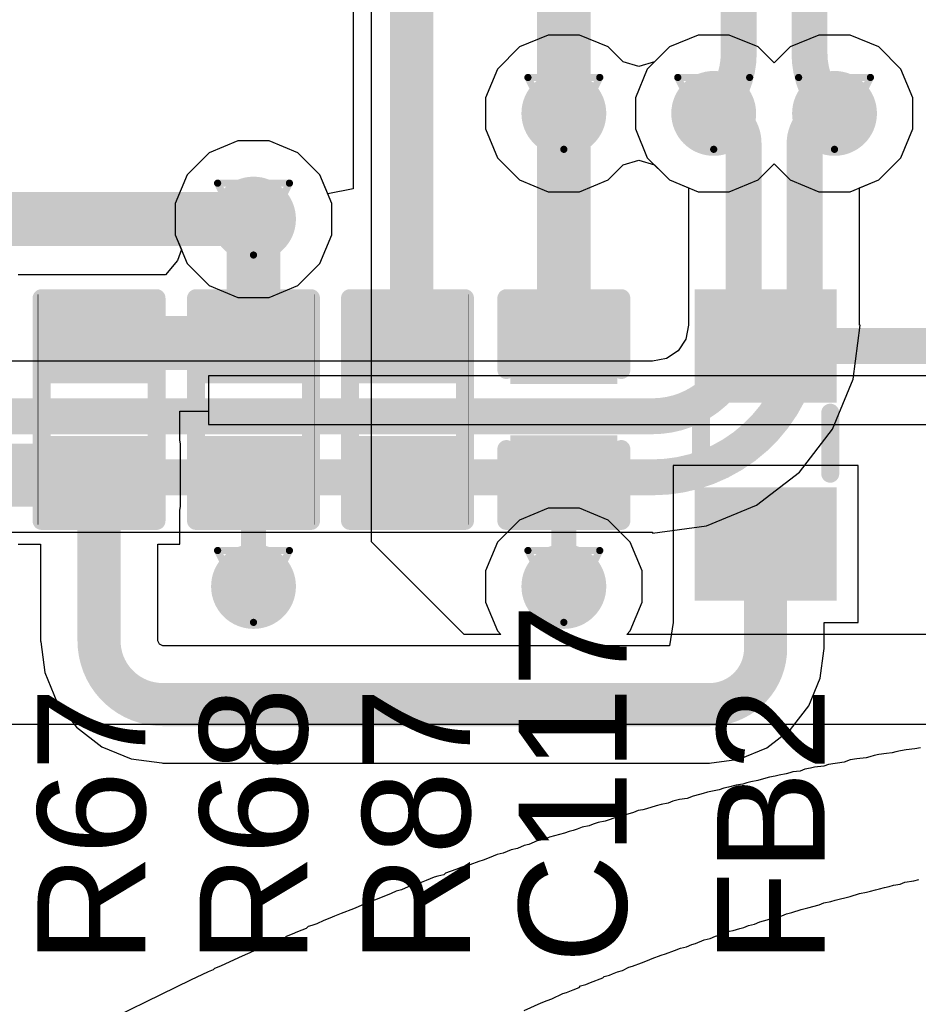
# Model space of a CAD drawing. Header units: inches. Extents: x 0 to 12.2, y 0 to 7.
# Tile 48 of 154: x 2.555 to 2.805, y 1.117 to 1.391. Entities that reach past the tile are written whole.
import ezdxf

# ---------------------------------------------------------------- set-up
doc = ezdxf.new("R2010")
doc.units = ezdxf.units.IN
doc.header["$MEASUREMENT"] = 0
for name, color, linetype in [('Bottom Layer', 5, 'Continuous'), ('Bottom Overlay', 54, 'Continuous'), ('Drill Drawing', 1, 'Continuous'), ('Layer 1', 16, 'Continuous'), ('Layer 2', 76, 'Continuous'), ('Top Layer', 1, 'Continuous'), ('Top Overlay', 2, 'Continuous'), ('Top Paste', 8, 'Continuous'), ('Top Solder', 216, 'Continuous'), ('Via Holes', 16, 'Continuous')]:
    doc.layers.add(name, color=color, linetype=linetype)
doc.styles.add('Arial', font='txt', dxfattribs={"height": 0.2})

# ---------------------------------------------------------------- blocks, each defined once
blk = doc.blocks.new('R___0402_77')
at = {"layer": 'Top Layer'}
for points in [[(-0.0275, -0.0125), (-0.0275, 0.0125), (-0.0095, 0.0125), (-0.0095, -0.0125)], [(0.0095, -0.0125), (0.0095, 0.0125), (0.0275, 0.0125), (0.0275, -0.0125)]]:
    blk.add_hatch(color=1, dxfattribs=at).paths.add_polyline_path(points)
at = {"layer": 'Top Paste'}
for points in [[(-0.0275, -0.0125), (-0.0275, 0.0125), (-0.0095, 0.0125), (-0.0095, -0.0125)], [(0.0095, -0.0125), (0.0095, 0.0125), (0.0275, 0.0125), (0.0275, -0.0125)]]:
    blk.add_hatch(color=8, dxfattribs=at).paths.add_polyline_path(points)
at = {"layer": 'Top Solder'}
for points in [[(-0.02967, -0.01467), (-0.02967, 0.01467), (-0.00733, 0.01467), (-0.00733, -0.01467)], [(0.00733, -0.01467), (0.00733, 0.01467), (0.02967, 0.01467), (0.02967, -0.01467)]]:
    blk.add_hatch(color=216, dxfattribs=at).paths.add_polyline_path(points)
at = {"layer": 'Top Overlay'}
for points, const_width in [([(-0.031, 0.016), (-0.031, -0.016)], 0.005), ([(-0.031, 0.016), (0.031, 0.016)], 0.005), ([(0.031, 0.016), (0.031, -0.016)], 0.005), ([(0.031, -0.016), (-0.031, -0.016)], 0.005), ([(-0.032, -0.017), (0.032, -0.017)], 0.000127)]:
    blk.add_lwpolyline(points, dxfattribs=dict(at, const_width=const_width))
for points, const_width in [([(-0.03225, 0.016, 1), (-0.02975, 0.016, 1)], 0.0025), ([(-0.03225, 0.016, 1), (-0.02975, 0.016, 1)], 0.0025), ([(0.02975, 0.016, 1), (0.03225, 0.016, 1)], 0.0025), ([(0.02975, 0.016, 1), (0.03225, 0.016, 1)], 0.0025), ([(-0.03225, -0.016, 1), (-0.02975, -0.016, 1)], 0.0025), ([(-0.03225, -0.016, 1), (-0.02975, -0.016, 1)], 0.0025), ([(0.02975, -0.016, 1), (0.03225, -0.016, 1)], 0.0025), ([(0.02975, -0.016, 1), (0.03225, -0.016, 1)], 0.0025), ([(-0.03203, -0.017, 1), (-0.03197, -0.017, 1)], 0.0000635), ([(0.03197, -0.017, 1), (0.03203, -0.017, 1)], 0.0000635)]:
    blk.add_lwpolyline(points, format="xyb", close=True, dxfattribs=dict(at, const_width=const_width))
blk = doc.blocks.new('R___0402_96')
at = {"layer": 'Top Layer'}
for points in [[(-0.0275, -0.0125), (-0.0275, 0.0125), (-0.0095, 0.0125), (-0.0095, -0.0125)], [(0.0095, -0.0125), (0.0095, 0.0125), (0.0275, 0.0125), (0.0275, -0.0125)]]:
    blk.add_hatch(color=1, dxfattribs=at).paths.add_polyline_path(points)
at = {"layer": 'Top Paste'}
for points in [[(-0.0275, -0.0125), (-0.0275, 0.0125), (-0.0095, 0.0125), (-0.0095, -0.0125)], [(0.0095, -0.0125), (0.0095, 0.0125), (0.0275, 0.0125), (0.0275, -0.0125)]]:
    blk.add_hatch(color=8, dxfattribs=at).paths.add_polyline_path(points)
at = {"layer": 'Top Solder'}
for points in [[(-0.02967, -0.01467), (-0.02967, 0.01467), (-0.00733, 0.01467), (-0.00733, -0.01467)], [(0.00733, -0.01467), (0.00733, 0.01467), (0.02967, 0.01467), (0.02967, -0.01467)]]:
    blk.add_hatch(color=216, dxfattribs=at).paths.add_polyline_path(points)
at = {"layer": 'Top Overlay'}
for points, const_width in [([(-0.031, 0.016), (-0.031, -0.016)], 0.005), ([(-0.031, 0.016), (0.031, 0.016)], 0.005), ([(0.031, 0.016), (0.031, -0.016)], 0.005), ([(-0.031, -0.016), (0.031, -0.016)], 0.005), ([(-0.032, -0.017), (0.032, -0.017)], 0.000127)]:
    blk.add_lwpolyline(points, dxfattribs=dict(at, const_width=const_width))
for points, const_width in [([(-0.03225, 0.016, 1), (-0.02975, 0.016, 1)], 0.0025), ([(-0.03225, 0.016, 1), (-0.02975, 0.016, 1)], 0.0025), ([(0.02975, 0.016, 1), (0.03225, 0.016, 1)], 0.0025), ([(0.02975, 0.016, 1), (0.03225, 0.016, 1)], 0.0025), ([(-0.03225, -0.016, 1), (-0.02975, -0.016, 1)], 0.0025), ([(-0.03225, -0.016, 1), (-0.02975, -0.016, 1)], 0.0025), ([(0.02975, -0.016, 1), (0.03225, -0.016, 1)], 0.0025), ([(0.02975, -0.016, 1), (0.03225, -0.016, 1)], 0.0025), ([(-0.03203, -0.017, 1), (-0.03197, -0.017, 1)], 0.0000635), ([(0.03197, -0.017, 1), (0.03203, -0.017, 1)], 0.0000635)]:
    blk.add_lwpolyline(points, format="xyb", close=True, dxfattribs=dict(at, const_width=const_width))
blk = doc.blocks.new('R___0402_97')
at = {"layer": 'Top Layer'}
for points in [[(-0.0275, -0.0125), (-0.0275, 0.0125), (-0.0095, 0.0125), (-0.0095, -0.0125)], [(0.0095, -0.0125), (0.0095, 0.0125), (0.0275, 0.0125), (0.0275, -0.0125)]]:
    blk.add_hatch(color=1, dxfattribs=at).paths.add_polyline_path(points)
at = {"layer": 'Top Paste'}
for points in [[(-0.0275, -0.0125), (-0.0275, 0.0125), (-0.0095, 0.0125), (-0.0095, -0.0125)], [(0.0095, -0.0125), (0.0095, 0.0125), (0.0275, 0.0125), (0.0275, -0.0125)]]:
    blk.add_hatch(color=8, dxfattribs=at).paths.add_polyline_path(points)
at = {"layer": 'Top Solder'}
for points in [[(-0.02967, -0.01467), (-0.02967, 0.01467), (-0.00733, 0.01467), (-0.00733, -0.01467)], [(0.00733, -0.01467), (0.00733, 0.01467), (0.02967, 0.01467), (0.02967, -0.01467)]]:
    blk.add_hatch(color=216, dxfattribs=at).paths.add_polyline_path(points)
at = {"layer": 'Top Overlay'}
for points, const_width in [([(-0.031, -0.016), (-0.031, 0.016)], 0.005), ([(0.031, 0.016), (-0.031, 0.016)], 0.005), ([(0.031, -0.016), (0.031, 0.016)], 0.005), ([(0.031, -0.016), (-0.031, -0.016)], 0.005), ([(0.032, -0.017), (-0.032, -0.017)], 0.000127)]:
    blk.add_lwpolyline(points, dxfattribs=dict(at, const_width=const_width))
for points, const_width in [([(-0.03225, 0.016, 1), (-0.02975, 0.016, 1)], 0.0025), ([(-0.03225, 0.016, 1), (-0.02975, 0.016, 1)], 0.0025), ([(0.02975, 0.016, 1), (0.03225, 0.016, 1)], 0.0025), ([(0.02975, 0.016, 1), (0.03225, 0.016, 1)], 0.0025), ([(-0.03225, -0.016, 1), (-0.02975, -0.016, 1)], 0.0025), ([(-0.03225, -0.016, 1), (-0.02975, -0.016, 1)], 0.0025), ([(0.02975, -0.016, 1), (0.03225, -0.016, 1)], 0.0025), ([(0.02975, -0.016, 1), (0.03225, -0.016, 1)], 0.0025), ([(-0.03203, -0.017, 1), (-0.03197, -0.017, 1)], 0.0000635), ([(0.03197, -0.017, 1), (0.03203, -0.017, 1)], 0.0000635)]:
    blk.add_lwpolyline(points, format="xyb", close=True, dxfattribs=dict(at, const_width=const_width))
blk = doc.blocks.new('IND_0603__1608_M_______196')
at = {"layer": 'Top Layer'}
for points in [[(-0.03937, 0.01575), (-0.01575, 0.01575), (-0.01575, -0.01575), (-0.03937, -0.01575)], [(0.01575, 0.01575), (0.03937, 0.01575), (0.03937, -0.01575), (0.01575, -0.01575)]]:
    blk.add_hatch(color=1, dxfattribs=at).paths.add_polyline_path(points)
at = {"layer": 'Top Paste'}
for points in [[(-0.03937, 0.01575), (-0.01575, 0.01575), (-0.01575, -0.01575), (-0.03937, -0.01575)], [(0.01575, 0.01575), (0.03937, 0.01575), (0.03937, -0.01575), (0.01575, -0.01575)]]:
    blk.add_hatch(color=8, dxfattribs=at).paths.add_polyline_path(points)
at = {"layer": 'Top Solder'}
for points in [[(-0.04337, 0.01975), (-0.01175, 0.01975), (-0.01175, -0.01975), (-0.04337, -0.01975)], [(0.01175, 0.01975), (0.04337, 0.01975), (0.04337, -0.01975), (0.01175, -0.01975)]]:
    blk.add_hatch(color=216, dxfattribs=at).paths.add_polyline_path(points)
at = {"layer": 'Top Overlay', "const_width": 0.005}
for points in [[(0.009, 0.018), (-0.008, 0.018)], [(0.009, -0.018), (-0.008, -0.018)]]:
    blk.add_lwpolyline(points, dxfattribs=at)
at = {"layer": 'Top Overlay', "const_width": 0.0025}
for points in [[(-0.00925, 0.018, 1), (-0.00675, 0.018, 1)], [(0.00775, 0.018, 1), (0.01025, 0.018, 1)], [(-0.00925, -0.018, 1), (-0.00675, -0.018, 1)], [(0.00775, -0.018, 1), (0.01025, -0.018, 1)]]:
    blk.add_lwpolyline(points, format="xyb", close=True, dxfattribs=at)
blk = doc.blocks.new('C___0402_239')
at = {"layer": 'Top Layer'}
for points in [[(-0.0275, -0.0125), (-0.0275, 0.0125), (-0.0095, 0.0125), (-0.0095, -0.0125)], [(0.0095, -0.0125), (0.0095, 0.0125), (0.0275, 0.0125), (0.0275, -0.0125)]]:
    blk.add_hatch(color=1, dxfattribs=at).paths.add_polyline_path(points)
at = {"layer": 'Top Paste'}
for points in [[(-0.0275, -0.0125), (-0.0275, 0.0125), (-0.0095, 0.0125), (-0.0095, -0.0125)], [(0.0095, -0.0125), (0.0095, 0.0125), (0.0275, 0.0125), (0.0275, -0.0125)]]:
    blk.add_hatch(color=8, dxfattribs=at).paths.add_polyline_path(points)
at = {"layer": 'Top Solder'}
for points in [[(-0.02986, -0.01486), (-0.02986, 0.01486), (-0.00714, 0.01486), (-0.00714, -0.01486)], [(0.00714, -0.01486), (0.00714, 0.01486), (0.02986, 0.01486), (0.02986, -0.01486)]]:
    blk.add_hatch(color=216, dxfattribs=at).paths.add_polyline_path(points)
at = {"layer": 'Top Overlay', "const_width": 0.005}
for points in [[(-0.031, 0.016), (-0.011, 0.016)], [(-0.031, 0.016), (-0.031, -0.016)], [(0.011, 0.016), (0.031, 0.016)], [(0.031, 0.016), (0.031, -0.016)], [(-0.011, -0.016), (-0.031, -0.016)], [(0.031, -0.016), (0.011, -0.016)]]:
    blk.add_lwpolyline(points, dxfattribs=at)
at = {"layer": 'Top Overlay', "const_width": 0.0025}
for points in [[(-0.03225, 0.016, 1), (-0.02975, 0.016, 1)], [(-0.03225, 0.016, 1), (-0.02975, 0.016, 1)], [(-0.01225, 0.016, 1), (-0.00975, 0.016, 1)], [(0.00975, 0.016, 1), (0.01225, 0.016, 1)], [(0.02975, 0.016, 1), (0.03225, 0.016, 1)], [(0.02975, 0.016, 1), (0.03225, 0.016, 1)], [(-0.03225, -0.016, 1), (-0.02975, -0.016, 1)], [(-0.03225, -0.016, 1), (-0.02975, -0.016, 1)], [(-0.01225, -0.016, 1), (-0.00975, -0.016, 1)], [(0.00975, -0.016, 1), (0.01225, -0.016, 1)], [(0.02975, -0.016, 1), (0.03225, -0.016, 1)], [(0.02975, -0.016, 1), (0.03225, -0.016, 1)]]:
    blk.add_lwpolyline(points, format="xyb", close=True, dxfattribs=at)

msp = doc.modelspace()

# ---------------------------------------------------------------- hatches: boundary and pattern name
at = {"layer": 'Bottom Layer'}
h = msp.add_hatch(color=5, dxfattribs=at)
edge = h.paths.add_edge_path()
edge.add_arc((2.70652, 1.365), 0.01181, 0, 360)
h = msp.add_hatch(color=5, dxfattribs=at)
edge = h.paths.add_edge_path()
edge.add_arc((2.74823, 1.365), 0.01181, 0, 360)
h = msp.add_hatch(color=5, dxfattribs=at)
edge = h.paths.add_edge_path()
edge.add_arc((2.78186, 1.365), 0.01181, 0, 360)
h = msp.add_hatch(color=5, dxfattribs=at)
edge = h.paths.add_edge_path()
edge.add_arc((2.62014, 1.33558), 0.01181, 0, 360)
h = msp.add_hatch(color=5, dxfattribs=at)
edge = h.paths.add_edge_path()
edge.add_arc((2.62014, 1.23334), 0.01181, 0, 360)
h = msp.add_hatch(color=5, dxfattribs=at)
edge = h.paths.add_edge_path()
edge.add_arc((2.70652, 1.23334), 0.01181, 0, 360)
at = {"layer": 'Layer 1'}
h = msp.add_hatch(color=16, dxfattribs=at)
edge = h.paths.add_edge_path()
edge.add_arc((2.70652, 1.365), 0.01181, 0, 360)
h = msp.add_hatch(color=16, dxfattribs=at)
edge = h.paths.add_edge_path()
edge.add_arc((2.74823, 1.365), 0.01181, 0, 360)
h = msp.add_hatch(color=16, dxfattribs=at)
edge = h.paths.add_edge_path()
edge.add_arc((2.78186, 1.365), 0.01181, 0, 360)
h = msp.add_hatch(color=16, dxfattribs=at)
edge = h.paths.add_edge_path()
edge.add_arc((2.62014, 1.33558), 0.01181, 0, 360)
h = msp.add_hatch(color=16, dxfattribs=at)
edge = h.paths.add_edge_path()
edge.add_arc((2.62014, 1.23334), 0.01181, 0, 360)
h = msp.add_hatch(color=16, dxfattribs=at)
edge = h.paths.add_edge_path()
edge.add_arc((2.70652, 1.23334), 0.01181, 0, 360)
at = {"layer": 'Layer 2'}
h = msp.add_hatch(color=76, dxfattribs=at)
edge = h.paths.add_edge_path()
edge.add_arc((2.70652, 1.365), 0.01181, 0, 360)
h = msp.add_hatch(color=76, dxfattribs=at)
edge = h.paths.add_edge_path()
edge.add_arc((2.74823, 1.365), 0.01181, 0, 360)
h = msp.add_hatch(color=76, dxfattribs=at)
edge = h.paths.add_edge_path()
edge.add_arc((2.78186, 1.365), 0.01181, 0, 360)
h = msp.add_hatch(color=76, dxfattribs=at)
edge = h.paths.add_edge_path()
edge.add_arc((2.62014, 1.33558), 0.01181, 0, 360)
h = msp.add_hatch(color=76, dxfattribs=at)
edge = h.paths.add_edge_path()
edge.add_arc((2.62014, 1.23334), 0.01181, 0, 360)
h = msp.add_hatch(color=76, dxfattribs=at)
edge = h.paths.add_edge_path()
edge.add_arc((2.70652, 1.23334), 0.01181, 0, 360)
at = {"layer": 'Top Layer'}
h = msp.add_hatch(color=1, dxfattribs=at)
edge = h.paths.add_edge_path()
edge.add_arc((2.70652, 1.365), 0.01181, 0, 360)
h = msp.add_hatch(color=1, dxfattribs=at)
edge = h.paths.add_edge_path()
edge.add_arc((2.74823, 1.365), 0.01181, 0, 360)
h = msp.add_hatch(color=1, dxfattribs=at)
edge = h.paths.add_edge_path()
edge.add_arc((2.78186, 1.365), 0.01181, 0, 360)
h = msp.add_hatch(color=1, dxfattribs=at)
edge = h.paths.add_edge_path()
edge.add_arc((2.62014, 1.33558), 0.01181, 0, 360)
msp.add_hatch(color=1, dxfattribs=at).paths.add_polyline_path([(2.422, 1.25558), (2.58964, 1.25558), (2.58964, 1.27308), (2.422, 1.27308)])
h = msp.add_hatch(color=1, dxfattribs=at)
edge = h.paths.add_edge_path()
edge.add_arc((2.62014, 1.23334), 0.01181, 0, 360)
h = msp.add_hatch(color=1, dxfattribs=at)
edge = h.paths.add_edge_path()
edge.add_arc((2.70652, 1.23334), 0.01181, 0, 360)
at = {"layer": 'Via Holes'}
h = msp.add_hatch(color=7, dxfattribs=at)
edge = h.paths.add_edge_path()
edge.add_arc((2.70652, 1.365), 0.00591, 0, 360)
h = msp.add_hatch(color=7, dxfattribs=at)
edge = h.paths.add_edge_path()
edge.add_arc((2.74823, 1.365), 0.00591, 0, 360)
h = msp.add_hatch(color=7, dxfattribs=at)
edge = h.paths.add_edge_path()
edge.add_arc((2.78186, 1.365), 0.00591, 0, 360)
h = msp.add_hatch(color=7, dxfattribs=at)
edge = h.paths.add_edge_path()
edge.add_arc((2.62014, 1.33558), 0.00591, 0, 360)
h = msp.add_hatch(color=7, dxfattribs=at)
edge = h.paths.add_edge_path()
edge.add_arc((2.62014, 1.23334), 0.00591, 0, 360)
h = msp.add_hatch(color=7, dxfattribs=at)
edge = h.paths.add_edge_path()
edge.add_arc((2.70652, 1.23334), 0.00591, 0, 360)

# ---------------------------------------------------------------- linework, layer by layer
at = {"layer": 'Bottom Layer'}
for p, q in [((2.70218, 1.38681), (2.69416, 1.38349)), ((2.71086, 1.38681), (2.70218, 1.38681)), ((2.71887, 1.38349), (2.71086, 1.38681)), ((2.7439, 1.38681), (2.73588, 1.38349)), ((2.75257, 1.38681), (2.7439, 1.38681)), ((2.76059, 1.38349), (2.75257, 1.38681)), ((2.77752, 1.38681), (2.7695, 1.38349)), ((2.78619, 1.38681), (2.77752, 1.38681)), ((2.79421, 1.38349), (2.78619, 1.38681)), ((2.69416, 1.38349), (2.68803, 1.37735)), ((2.723, 1.37936), (2.71887, 1.38349)), ((2.73588, 1.38349), (2.73175, 1.37936)), ((2.76504, 1.37903), (2.76059, 1.38349)), ((2.7695, 1.38349), (2.76504, 1.37903)), ((2.80035, 1.37735), (2.79421, 1.38349)), ((2.72738, 1.37806), (2.723, 1.37936)), ((2.73175, 1.37936), (2.72738, 1.37806)), ((2.68803, 1.37735), (2.68471, 1.36934)), ((2.80367, 1.36934), (2.80035, 1.37735)), ((2.68471, 1.36934), (2.68471, 1.36066)), ((2.80367, 1.36066), (2.80367, 1.36934)), ((2.68471, 1.36066), (2.68803, 1.35265)), ((2.80035, 1.35265), (2.80367, 1.36066)), ((2.6158, 1.35739), (2.60778, 1.35407)), ((2.62448, 1.35739), (2.6158, 1.35739)), ((2.63249, 1.35407), (2.62448, 1.35739)), ((2.60778, 1.35407), (2.60165, 1.34793)), ((2.63863, 1.34793), (2.63249, 1.35407)), ((2.68803, 1.35265), (2.69416, 1.34651)), ((2.723, 1.35064), (2.72738, 1.35194)), ((2.72738, 1.35194), (2.73175, 1.35064)), ((2.79421, 1.34651), (2.80035, 1.35265)), ((2.71887, 1.34651), (2.723, 1.35064)), ((2.73175, 1.35064), (2.73588, 1.34651)), ((2.60165, 1.34793), (2.59833, 1.33992)), ((2.64195, 1.33992), (2.63863, 1.34793)), ((2.69416, 1.34651), (2.70218, 1.34319)), ((2.71086, 1.34319), (2.71887, 1.34651)), ((2.73588, 1.34651), (2.74125, 1.34428)), ((2.78884, 1.34428), (2.79421, 1.34651)), ((2.70218, 1.34319), (2.71086, 1.34319)), ((2.74125, 1.34428), (2.74125, 1.30604)), ((2.78884, 1.30604), (2.78884, 1.34428)), ((2.59833, 1.33992), (2.59833, 1.33124)), ((2.64195, 1.33124), (2.64195, 1.33992)), ((2.59833, 1.33124), (2.60165, 1.32322)), ((2.63863, 1.32322), (2.64195, 1.33124)), ((2.60165, 1.32322), (2.60778, 1.31709)), ((2.63249, 1.31709), (2.63863, 1.32322)), ((2.60778, 1.31709), (2.6158, 1.31377)), ((2.62448, 1.31377), (2.63249, 1.31709)), ((2.6158, 1.31377), (2.62448, 1.31377)), ((2.74124, 1.30604), (2.74047, 1.3022)), ((2.74125, 1.30604), (2.74124, 1.30604)), ((2.78707, 1.29107), (2.78904, 1.30604)), ((2.78904, 1.30604), (2.78884, 1.30604)), ((2.74047, 1.3022), (2.7383, 1.29895)), ((2.7383, 1.29895), (2.73505, 1.29678)), ((2.73505, 1.29678), (2.73121, 1.29602)), ((2.73121, 1.296), (2.41359, 1.296)), ((2.73121, 1.29602), (2.73121, 1.296)), ((2.78129, 1.27713), (2.78707, 1.29107)), ((2.7721, 1.26515), (2.78129, 1.27713)), ((2.76013, 1.25596), (2.7721, 1.26515)), ((2.74618, 1.25018), (2.76013, 1.25596)), ((2.73121, 1.24821), (2.74618, 1.25018)), ((2.41359, 1.24841), (2.73121, 1.24841)), ((2.73121, 1.24841), (2.73121, 1.24821))]:
    msp.add_line(p, q, dxfattribs=at)
at = {"layer": 'Bottom Layer', "const_width": 0.01}
for points in [[(2.74823, 1.365, -0.414214), (2.75654, 1.35669)], [(2.77354, 1.35669, -0.414214), (2.78186, 1.365)], [(2.77354, 1.30604, -0.414214), (2.73121, 1.26371)], [(2.75654, 1.30604, -0.414214), (2.73121, 1.28071)]]:
    msp.add_lwpolyline(points, format="xyb", dxfattribs=at)
at = {"layer": 'Bottom Layer', "const_width": 0.005}
for points in [[(2.74573, 1.365, 1), (2.75073, 1.365, 1)], [(2.77936, 1.365, 1), (2.78436, 1.365, 1)], [(2.75404, 1.35669, 1), (2.75904, 1.35669, 1)], [(2.75404, 1.35669, 1), (2.75904, 1.35669, 1)], [(2.77104, 1.35669, 1), (2.77604, 1.35669, 1)], [(2.77104, 1.35669, 1), (2.77604, 1.35669, 1)], [(2.75404, 1.30604, 1), (2.75904, 1.30604, 1)], [(2.75404, 1.30604, 1), (2.75904, 1.30604, 1)], [(2.77104, 1.30604, 1), (2.77604, 1.30604, 1)], [(2.77104, 1.30604, 1), (2.77604, 1.30604, 1)], [(2.60209, 1.28071, 1), (2.60709, 1.28071, 1)], [(2.60209, 1.28071, 1), (2.60709, 1.28071, 1)], [(2.72871, 1.28071, 1), (2.73371, 1.28071, 1)], [(2.72871, 1.28071, 1), (2.73371, 1.28071, 1)], [(2.72871, 1.26371, 1), (2.73371, 1.26371, 1)], [(2.72871, 1.26371, 1), (2.73371, 1.26371, 1)]]:
    msp.add_lwpolyline(points, format="xyb", close=True, dxfattribs=at)
at = {"layer": 'Bottom Layer', "const_width": 0.01}
for points in [[(2.75654, 1.30604), (2.75654, 1.35669)], [(2.77354, 1.30604), (2.77354, 1.35669)], [(2.43857, 1.28071), (2.60459, 1.28071)], [(2.60459, 1.28071), (2.73121, 1.28071)], [(2.41359, 1.26371), (2.73121, 1.26371)]]:
    msp.add_lwpolyline(points, dxfattribs=at)
at = {"layer": 'Bottom Overlay'}
for p, q in [((2.79631, 1.18682), (2.79422, 1.18656)), ((2.79789, 1.18708), (2.79631, 1.18682)), ((2.79894, 1.18734), (2.79789, 1.18708)), ((2.80025, 1.1876), (2.79894, 1.18734)), ((2.80182, 1.18787), (2.80025, 1.1876)), ((2.80418, 1.18813), (2.80182, 1.18787)), ((2.80576, 1.18839), (2.80418, 1.18813)), ((2.78451, 1.18446), (2.78018, 1.1838)), ((2.78621, 1.18511), (2.78451, 1.18446)), ((2.78805, 1.18537), (2.78621, 1.18511)), ((2.79067, 1.18564), (2.78805, 1.18537)), ((2.79172, 1.1859), (2.79067, 1.18564)), ((2.7929, 1.18629), (2.79172, 1.1859)), ((2.79422, 1.18656), (2.7929, 1.18629)), ((2.76837, 1.18118), (2.76641, 1.18078)), ((2.76942, 1.18144), (2.76837, 1.18118)), ((2.77021, 1.1817), (2.76942, 1.18144)), ((2.77231, 1.18196), (2.77021, 1.1817)), ((2.77362, 1.18249), (2.77231, 1.18196)), ((2.7752, 1.18275), (2.77362, 1.18249)), ((2.77624, 1.18301), (2.7752, 1.18275)), ((2.77887, 1.18328), (2.77624, 1.18301)), ((2.78018, 1.1838), (2.77887, 1.18328)), ((2.75749, 1.17868), (2.75631, 1.17829)), ((2.75854, 1.17895), (2.75749, 1.17868)), ((2.7605, 1.17934), (2.75854, 1.17895)), ((2.76273, 1.18), (2.7605, 1.17934)), ((2.76378, 1.18026), (2.76273, 1.18)), ((2.76536, 1.18052), (2.76378, 1.18026)), ((2.76641, 1.18078), (2.76536, 1.18052)), ((2.74529, 1.17567), (2.74424, 1.17541)), ((2.74647, 1.17606), (2.74529, 1.17567)), ((2.74975, 1.17672), (2.74647, 1.17606)), ((2.75106, 1.17724), (2.74975, 1.17672)), ((2.75237, 1.1775), (2.75106, 1.17724)), ((2.75447, 1.17803), (2.75237, 1.1775)), ((2.75631, 1.17829), (2.75447, 1.17803)), ((2.73558, 1.17304), (2.73361, 1.17265)), ((2.73689, 1.17357), (2.73558, 1.17304)), ((2.73794, 1.17383), (2.73689, 1.17357)), ((2.73873, 1.17409), (2.73794, 1.17383)), ((2.74083, 1.17436), (2.73873, 1.17409)), ((2.74253, 1.17501), (2.74083, 1.17436)), ((2.74424, 1.17541), (2.74253, 1.17501)), ((2.72587, 1.17042), (2.72299, 1.16963)), ((2.72719, 1.17095), (2.72587, 1.17042)), ((2.7285, 1.17121), (2.72719, 1.17095)), ((2.72955, 1.17147), (2.7285, 1.17121)), ((2.73217, 1.17226), (2.72955, 1.17147)), ((2.73361, 1.17265), (2.73217, 1.17226)), ((2.71604, 1.16767), (2.71472, 1.16714)), ((2.718, 1.16806), (2.71604, 1.16767)), ((2.71945, 1.16845), (2.718, 1.16806)), ((2.72115, 1.16911), (2.71945, 1.16845)), ((2.72299, 1.16963), (2.72115, 1.16911)), ((2.70803, 1.16517), (2.70672, 1.16465)), ((2.70908, 1.16544), (2.70803, 1.16517)), ((2.71026, 1.16583), (2.70908, 1.16544)), ((2.71158, 1.16635), (2.71026, 1.16583)), ((2.71354, 1.16675), (2.71158, 1.16635)), ((2.71472, 1.16714), (2.71354, 1.16675)), ((2.69911, 1.16255), (2.69675, 1.1615)), ((2.70069, 1.16281), (2.69911, 1.16255)), ((2.70253, 1.1636), (2.70069, 1.16281)), ((2.70672, 1.16465), (2.70253, 1.1636)), ((2.6919, 1.16006), (2.68967, 1.15914)), ((2.69361, 1.16045), (2.6919, 1.16006)), ((2.69544, 1.16124), (2.69361, 1.16045)), ((2.69675, 1.1615), (2.69544, 1.16124)), ((2.68285, 1.15678), (2.68036, 1.15586)), ((2.68403, 1.15717), (2.68285, 1.15678)), ((2.68574, 1.15783), (2.68403, 1.15717)), ((2.68797, 1.15875), (2.68574, 1.15783)), ((2.68967, 1.15914), (2.68797, 1.15875)), ((2.67642, 1.15455), (2.67354, 1.1535)), ((2.67813, 1.15521), (2.67642, 1.15455)), ((2.68036, 1.15586), (2.67813, 1.15521)), ((2.66816, 1.15153), (2.66632, 1.15075)), ((2.67039, 1.15245), (2.66816, 1.15153)), ((2.67144, 1.15271), (2.67039, 1.15245)), ((2.67314, 1.15311), (2.67144, 1.15271)), ((2.67354, 1.1535), (2.67314, 1.15311)), ((2.80012, 1.15048), (2.80143, 1.15101)), ((2.80143, 1.15101), (2.80392, 1.1514)), ((2.80392, 1.1514), (2.80536, 1.15179)), ((2.65989, 1.14852), (2.65845, 1.14786)), ((2.66134, 1.14891), (2.65989, 1.14852)), ((2.66317, 1.1497), (2.66134, 1.14891)), ((2.66449, 1.15022), (2.66317, 1.1497)), ((2.66632, 1.15075), (2.66449, 1.15022)), ((2.78884, 1.14786), (2.7908, 1.14825)), ((2.7908, 1.14825), (2.79185, 1.14852)), ((2.79185, 1.14852), (2.7933, 1.14891)), ((2.7933, 1.14891), (2.79435, 1.14917)), ((2.79435, 1.14917), (2.79579, 1.14956)), ((2.79579, 1.14956), (2.7971, 1.14983)), ((2.7971, 1.14983), (2.79828, 1.15022)), ((2.79828, 1.15022), (2.80012, 1.15048)), ((2.65452, 1.14629), (2.65111, 1.14497)), ((2.65845, 1.14786), (2.65452, 1.14629)), ((2.77887, 1.14524), (2.78084, 1.14563)), ((2.78084, 1.14563), (2.78202, 1.14602)), ((2.78202, 1.14602), (2.78621, 1.14707)), ((2.78621, 1.14707), (2.78884, 1.14786)), ((2.64796, 1.14366), (2.64455, 1.14235)), ((2.64927, 1.14419), (2.64796, 1.14366)), ((2.65111, 1.14497), (2.64927, 1.14419)), ((2.76995, 1.14261), (2.77257, 1.1434)), ((2.77257, 1.1434), (2.77441, 1.14392)), ((2.77441, 1.14392), (2.77756, 1.14471)), ((2.77756, 1.14471), (2.77887, 1.14524)), ((2.63969, 1.14038), (2.63773, 1.13946)), ((2.6414, 1.14104), (2.63969, 1.14038)), ((2.64271, 1.14156), (2.6414, 1.14104)), ((2.64455, 1.14235), (2.64271, 1.14156)), ((2.76103, 1.13999), (2.76313, 1.14051)), ((2.76313, 1.14051), (2.76444, 1.14104)), ((2.76444, 1.14104), (2.76614, 1.14143)), ((2.76614, 1.14143), (2.76719, 1.14169)), ((2.76719, 1.14169), (2.76851, 1.14222)), ((2.76851, 1.14222), (2.76995, 1.14261)), ((2.63484, 1.13815), (2.63235, 1.13723)), ((2.63536, 1.13868), (2.63484, 1.13815)), ((2.63641, 1.13894), (2.63536, 1.13868)), ((2.63773, 1.13946), (2.63641, 1.13894)), ((2.7508, 1.13658), (2.75263, 1.13737)), ((2.75263, 1.13737), (2.75368, 1.13763)), ((2.75368, 1.13763), (2.75552, 1.13815)), ((2.75552, 1.13815), (2.75657, 1.13841)), ((2.75657, 1.13841), (2.75788, 1.13894)), ((2.75788, 1.13894), (2.75959, 1.13933)), ((2.75959, 1.13933), (2.76103, 1.13999)), ((2.62631, 1.13461), (2.62408, 1.13369)), ((2.62881, 1.13553), (2.62631, 1.13461)), ((2.6292, 1.13592), (2.62881, 1.13553)), ((2.6309, 1.13658), (2.6292, 1.13592)), ((2.63235, 1.13723), (2.6309, 1.13658)), ((2.74319, 1.13396), (2.74555, 1.135)), ((2.74555, 1.135), (2.74726, 1.1354)), ((2.74726, 1.1354), (2.7487, 1.13605)), ((2.7487, 1.13605), (2.7508, 1.13658)), ((2.62408, 1.13369), (2.6191, 1.13133)), ((2.73479, 1.13107), (2.73729, 1.13199)), ((2.73729, 1.13199), (2.73899, 1.13264)), ((2.73899, 1.13264), (2.7407, 1.13304)), ((2.7407, 1.13304), (2.74214, 1.13369)), ((2.74214, 1.13369), (2.74319, 1.13396)), ((2.61595, 1.13002), (2.61097, 1.12766)), ((2.61779, 1.13081), (2.61595, 1.13002)), ((2.6191, 1.13133), (2.61779, 1.13081)), ((2.7281, 1.12858), (2.72981, 1.12923)), ((2.72981, 1.12923), (2.73112, 1.12976)), ((2.73112, 1.12976), (2.73361, 1.13068)), ((2.73361, 1.13068), (2.73479, 1.13107)), ((2.60887, 1.12661), (2.60756, 1.12608)), ((2.60926, 1.127), (2.60887, 1.12661)), ((2.61097, 1.12766), (2.60926, 1.127)), ((2.72141, 1.12608), (2.72286, 1.12648)), ((2.72286, 1.12648), (2.72456, 1.1274)), ((2.72456, 1.1274), (2.72561, 1.12766)), ((2.72561, 1.12766), (2.7281, 1.12858)), ((2.60257, 1.12372), (2.59444, 1.11979)), ((2.60756, 1.12608), (2.60257, 1.12372)), ((2.71394, 1.12307), (2.71735, 1.12438)), ((2.71735, 1.12438), (2.71774, 1.12477)), ((2.71774, 1.12477), (2.71918, 1.12517)), ((2.71918, 1.12517), (2.7201, 1.12556)), ((2.7201, 1.12556), (2.72141, 1.12608)), ((2.70725, 1.12031), (2.70908, 1.1211)), ((2.70908, 1.1211), (2.71079, 1.12176)), ((2.71079, 1.12176), (2.71118, 1.12215)), ((2.71118, 1.12215), (2.71263, 1.12254)), ((2.71263, 1.12254), (2.71394, 1.12307)), ((2.59444, 1.11979), (2.58158, 1.11349)), ((2.70016, 1.11743), (2.70187, 1.11808)), ((2.70187, 1.11808), (2.70318, 1.11861)), ((2.70318, 1.11861), (2.7062, 1.12005)), ((2.7062, 1.12005), (2.70725, 1.12031)), ((2.69544, 1.11533), (2.70016, 1.11743))]:
    msp.add_line(p, q, dxfattribs=at)
at = {"layer": 'Drill Drawing', "const_width": 0.002}
for points in [[(2.69652, 1.375), (2.71652, 1.375)], [(2.69652, 1.375), (2.70652, 1.355)], [(2.70652, 1.355), (2.71652, 1.375)], [(2.73823, 1.375), (2.75823, 1.375)], [(2.73823, 1.375), (2.74823, 1.355)], [(2.74823, 1.355), (2.75823, 1.375)], [(2.77186, 1.375), (2.79186, 1.375)], [(2.77186, 1.375), (2.78186, 1.355)], [(2.78186, 1.355), (2.79186, 1.375)], [(2.61014, 1.34558), (2.63014, 1.34558)], [(2.61014, 1.34558), (2.62014, 1.32558)], [(2.62014, 1.32558), (2.63014, 1.34558)], [(2.61014, 1.24334), (2.63014, 1.24334)], [(2.61014, 1.24334), (2.62014, 1.22334)], [(2.62014, 1.22334), (2.63014, 1.24334)], [(2.69652, 1.24334), (2.71652, 1.24334)], [(2.69652, 1.24334), (2.70652, 1.22334)], [(2.70652, 1.22334), (2.71652, 1.24334)]]:
    msp.add_lwpolyline(points, dxfattribs=at)
at = {"layer": 'Drill Drawing', "const_width": 0.001}
for points in [[(2.69602, 1.375, 1), (2.69702, 1.375, 1)], [(2.69602, 1.375, 1), (2.69702, 1.375, 1)], [(2.71602, 1.375, 1), (2.71702, 1.375, 1)], [(2.71602, 1.375, 1), (2.71702, 1.375, 1)], [(2.73773, 1.375, 1), (2.73873, 1.375, 1)], [(2.73773, 1.375, 1), (2.73873, 1.375, 1)], [(2.75773, 1.375, 1), (2.75873, 1.375, 1)], [(2.75773, 1.375, 1), (2.75873, 1.375, 1)], [(2.77136, 1.375, 1), (2.77236, 1.375, 1)], [(2.77136, 1.375, 1), (2.77236, 1.375, 1)], [(2.79136, 1.375, 1), (2.79236, 1.375, 1)], [(2.79136, 1.375, 1), (2.79236, 1.375, 1)], [(2.70602, 1.355, 1), (2.70702, 1.355, 1)], [(2.70602, 1.355, 1), (2.70702, 1.355, 1)], [(2.74773, 1.355, 1), (2.74873, 1.355, 1)], [(2.74773, 1.355, 1), (2.74873, 1.355, 1)], [(2.78136, 1.355, 1), (2.78236, 1.355, 1)], [(2.78136, 1.355, 1), (2.78236, 1.355, 1)], [(2.60964, 1.34558, 1), (2.61064, 1.34558, 1)], [(2.60964, 1.34558, 1), (2.61064, 1.34558, 1)], [(2.62964, 1.34558, 1), (2.63064, 1.34558, 1)], [(2.62964, 1.34558, 1), (2.63064, 1.34558, 1)], [(2.61964, 1.32558, 1), (2.62064, 1.32558, 1)], [(2.61964, 1.32558, 1), (2.62064, 1.32558, 1)], [(2.60964, 1.24334, 1), (2.61064, 1.24334, 1)], [(2.60964, 1.24334, 1), (2.61064, 1.24334, 1)], [(2.62964, 1.24334, 1), (2.63064, 1.24334, 1)], [(2.62964, 1.24334, 1), (2.63064, 1.24334, 1)], [(2.69602, 1.24334, 1), (2.69702, 1.24334, 1)], [(2.69602, 1.24334, 1), (2.69702, 1.24334, 1)], [(2.71602, 1.24334, 1), (2.71702, 1.24334, 1)], [(2.71602, 1.24334, 1), (2.71702, 1.24334, 1)], [(2.61964, 1.22334, 1), (2.62064, 1.22334, 1)], [(2.61964, 1.22334, 1), (2.62064, 1.22334, 1)], [(2.70602, 1.22334, 1), (2.70702, 1.22334, 1)], [(2.70602, 1.22334, 1), (2.70702, 1.22334, 1)]]:
    msp.add_lwpolyline(points, format="xyb", close=True, dxfattribs=at)
at = {"layer": 'Layer 1'}
for p, q in [((2.70218, 1.38681), (2.69416, 1.38349)), ((2.71086, 1.38681), (2.70218, 1.38681)), ((2.71887, 1.38349), (2.71086, 1.38681)), ((2.7439, 1.38681), (2.73588, 1.38349)), ((2.75257, 1.38681), (2.7439, 1.38681)), ((2.76059, 1.38349), (2.75257, 1.38681)), ((2.77752, 1.38681), (2.7695, 1.38349)), ((2.78619, 1.38681), (2.77752, 1.38681)), ((2.79421, 1.38349), (2.78619, 1.38681)), ((2.69416, 1.38349), (2.68803, 1.37735)), ((2.723, 1.37936), (2.71887, 1.38349)), ((2.73588, 1.38349), (2.73175, 1.37936)), ((2.76504, 1.37903), (2.76059, 1.38349)), ((2.7695, 1.38349), (2.76504, 1.37903)), ((2.80035, 1.37735), (2.79421, 1.38349)), ((2.72738, 1.37806), (2.723, 1.37936)), ((2.73175, 1.37936), (2.72738, 1.37806)), ((2.68803, 1.37735), (2.68471, 1.36934)), ((2.80367, 1.36934), (2.80035, 1.37735)), ((2.68471, 1.36934), (2.68471, 1.36066)), ((2.80367, 1.36066), (2.80367, 1.36934)), ((2.68471, 1.36066), (2.68803, 1.35265)), ((2.80035, 1.35265), (2.80367, 1.36066)), ((2.6158, 1.35739), (2.60778, 1.35407)), ((2.62448, 1.35739), (2.6158, 1.35739)), ((2.63249, 1.35407), (2.62448, 1.35739)), ((2.60778, 1.35407), (2.60165, 1.34793)), ((2.63863, 1.34793), (2.63249, 1.35407)), ((2.68803, 1.35265), (2.69416, 1.34651)), ((2.723, 1.35064), (2.72738, 1.35194)), ((2.72738, 1.35194), (2.73175, 1.35064)), ((2.79421, 1.34651), (2.80035, 1.35265)), ((2.71887, 1.34651), (2.723, 1.35064)), ((2.73175, 1.35064), (2.73588, 1.34651)), ((2.76059, 1.34651), (2.76504, 1.35097)), ((2.76504, 1.35097), (2.7695, 1.34651)), ((2.60165, 1.34793), (2.59833, 1.33992)), ((2.64195, 1.33992), (2.63863, 1.34793)), ((2.69416, 1.34651), (2.70218, 1.34319)), ((2.71086, 1.34319), (2.71887, 1.34651)), ((2.73588, 1.34651), (2.7439, 1.34319)), ((2.75257, 1.34319), (2.76059, 1.34651)), ((2.7695, 1.34651), (2.77752, 1.34319)), ((2.78619, 1.34319), (2.79421, 1.34651)), ((2.70218, 1.34319), (2.71086, 1.34319)), ((2.7439, 1.34319), (2.75257, 1.34319)), ((2.77752, 1.34319), (2.78619, 1.34319)), ((2.59833, 1.33992), (2.59833, 1.33124)), ((2.64195, 1.33124), (2.64195, 1.33992)), ((2.59833, 1.33124), (2.60165, 1.32322)), ((2.63863, 1.32322), (2.64195, 1.33124)), ((2.60165, 1.32322), (2.60778, 1.31709)), ((2.63249, 1.31709), (2.63863, 1.32322)), ((2.60778, 1.31709), (2.6158, 1.31377)), ((2.62448, 1.31377), (2.63249, 1.31709)), ((2.6158, 1.31377), (2.62448, 1.31377))]:
    msp.add_line(p, q, dxfattribs=at)
at = {"layer": 'Layer 2'}
for p, q in [((2.653, 1.24575), (2.653, 1.40808)), ((2.7439, 1.38681), (2.73588, 1.38349)), ((2.75257, 1.38681), (2.7439, 1.38681)), ((2.76059, 1.38349), (2.75257, 1.38681)), ((2.77752, 1.38681), (2.7695, 1.38349)), ((2.78619, 1.38681), (2.77752, 1.38681)), ((2.79421, 1.38349), (2.78619, 1.38681)), ((2.73588, 1.38349), (2.72974, 1.37735)), ((2.76504, 1.37903), (2.76059, 1.38349)), ((2.7695, 1.38349), (2.76504, 1.37903)), ((2.80035, 1.37735), (2.79421, 1.38349)), ((2.72974, 1.37735), (2.72642, 1.36934)), ((2.80367, 1.36934), (2.80035, 1.37735)), ((2.72642, 1.36934), (2.72642, 1.36066)), ((2.80367, 1.36066), (2.80367, 1.36934)), ((2.72642, 1.36066), (2.72974, 1.35265)), ((2.80035, 1.35265), (2.80367, 1.36066)), ((2.72974, 1.35265), (2.73588, 1.34651)), ((2.79421, 1.34651), (2.80035, 1.35265)), ((2.76059, 1.34651), (2.76504, 1.35097)), ((2.76504, 1.35097), (2.7695, 1.34651)), ((2.73588, 1.34651), (2.7439, 1.34319)), ((2.75257, 1.34319), (2.76059, 1.34651)), ((2.7695, 1.34651), (2.77752, 1.34319)), ((2.78619, 1.34319), (2.79421, 1.34651)), ((2.7439, 1.34319), (2.75257, 1.34319)), ((2.77752, 1.34319), (2.78619, 1.34319)), ((2.70218, 1.25515), (2.69416, 1.25183)), ((2.71086, 1.25515), (2.70218, 1.25515)), ((2.71887, 1.25183), (2.71086, 1.25515)), ((2.69416, 1.25183), (2.68803, 1.2457)), ((2.72501, 1.2457), (2.71887, 1.25183)), ((2.67875, 1.22), (2.653, 1.24575)), ((2.68803, 1.2457), (2.68471, 1.23768)), ((2.72833, 1.23768), (2.72501, 1.2457)), ((2.68471, 1.23768), (2.68471, 1.229)), ((2.72833, 1.229), (2.72833, 1.23768)), ((2.68471, 1.229), (2.68803, 1.22099)), ((2.72501, 1.22099), (2.72833, 1.229)), ((2.68901, 1.22), (2.67875, 1.22)), ((2.68803, 1.22099), (2.68901, 1.22)), ((2.72402, 1.22), (2.72501, 1.22099)), ((3.22, 1.22), (2.72402, 1.22)), ((2.045, 1.195), (3.25, 1.195))]:
    msp.add_line(p, q, dxfattribs=at)
at = {"layer": 'Layer 2', "const_width": 0.015}
msp.add_lwpolyline([(2.39325, 1.33558), (2.62014, 1.33558)], dxfattribs=at)
at = {"layer": 'Layer 2', "const_width": 0.0075}
msp.add_lwpolyline([(2.61639, 1.33558, 1), (2.62389, 1.33558, 1)], format="xyb", close=True, dxfattribs=at)
at = {"layer": 'Top Layer'}
for p, q in [((2.64784, 1.47688), (2.64784, 1.34398)), ((2.6158, 1.35739), (2.60778, 1.35407)), ((2.62448, 1.35739), (2.6158, 1.35739)), ((2.63249, 1.35407), (2.62448, 1.35739)), ((2.60778, 1.35407), (2.60165, 1.34793)), ((2.63863, 1.34793), (2.63249, 1.35407)), ((2.60165, 1.34793), (2.59833, 1.33992)), ((2.64084, 1.34259), (2.63863, 1.34793)), ((2.64784, 1.34398), (2.64084, 1.34259)), ((2.59833, 1.33992), (2.59833, 1.33124)), ((2.59833, 1.33124), (2.60005, 1.32708)), ((2.60005, 1.32708), (2.599, 1.32405)), ((2.599, 1.32405), (2.59565, 1.32008)), ((2.59565, 1.32008), (2.55464, 1.32008)), ((2.60764, 1.292), (2.60764, 1.27846)), ((3.01909, 1.292), (2.60764, 1.292)), ((2.59964, 1.27406), (2.59964, 1.28208)), ((2.59964, 1.28208), (2.60764, 1.28208)), ((2.60764, 1.28208), (2.60764, 1.27846)), ((2.60764, 1.27846), (3.01909, 1.27846)), ((2.60764, 1.27846), (3.01909, 1.27846)), ((2.59984, 1.27308), (2.59964, 1.27406)), ((2.59984, 1.25558), (2.59984, 1.27308)), ((2.78841, 1.26696), (2.73692, 1.26696)), ((2.73692, 1.26696), (2.73692, 1.22334)), ((2.78841, 1.22334), (2.78841, 1.26696)), ((2.59964, 1.25459), (2.59984, 1.25558)), ((2.59964, 1.24508), (2.59964, 1.25459)), ((2.55464, 1.24508), (2.56083, 1.24508)), ((2.56083, 1.24508), (2.56083, 1.21822)), ((2.59346, 1.21822), (2.59346, 1.24508)), ((2.59346, 1.24508), (2.59964, 1.24508)), ((2.73692, 1.22334), (2.73589, 1.21677)), ((2.73692, 1.22334), (2.73692, 1.22334)), ((2.77898, 1.21607), (2.77898, 1.22334)), ((2.77898, 1.22334), (2.78841, 1.22334)), ((2.56083, 1.21822), (2.5609, 1.21789)), ((2.5609, 1.21789), (2.56201, 1.2094)), ((2.59354, 1.21822), (2.59346, 1.21822)), ((2.59394, 1.21725), (2.59354, 1.21822)), ((2.59491, 1.21685), (2.59394, 1.21725)), ((2.59491, 1.21677), (2.59491, 1.21685)), ((2.73589, 1.21677), (2.59491, 1.21677)), ((2.77785, 1.20781), (2.77886, 1.21546)), ((2.77886, 1.21546), (2.77898, 1.21607)), ((2.56201, 1.2094), (2.56542, 1.20119)), ((2.77467, 1.20012), (2.77785, 1.20781)), ((2.56542, 1.20119), (2.57083, 1.19414)), ((2.7696, 1.19352), (2.77467, 1.20012)), ((2.57083, 1.19414), (2.57788, 1.18873)), ((2.763, 1.18845), (2.7696, 1.19352)), ((2.57788, 1.18873), (2.58609, 1.18532)), ((2.75531, 1.18527), (2.763, 1.18845)), ((2.58609, 1.18532), (2.59458, 1.18421)), ((2.59458, 1.18421), (2.59491, 1.18414)), ((2.59491, 1.18414), (2.74706, 1.18414)), ((2.74706, 1.18414), (2.74766, 1.18426)), ((2.74766, 1.18426), (2.75531, 1.18527))]:
    msp.add_line(p, q, dxfattribs=at)
for points, const_width in [([(2.66416, 1.30224), (2.66416, 1.49038)], 0.012), ([(2.7552, 1.38182), (2.7552, 1.43373)], 0.01), ([(2.77489, 1.38182), (2.77489, 1.43373)], 0.01), ([(2.70652, 1.365), (2.70652, 1.41846)], 0.015), ([(2.70652, 1.30108), (2.70652, 1.365)], 0.015), ([(2.62014, 1.30108), (2.62014, 1.33558)], 0.015), ([(2.57714, 1.30108), (2.62014, 1.30108)], 0.015), ([(2.62014, 1.30108), (2.62014, 1.30108)], 0.015), ([(2.663, 1.30108), (2.66416, 1.30224)], 0.007), ([(2.76267, 1.30027), (2.81825, 1.30027)], 0.01), ([(2.57714, 1.21822), (2.57714, 1.26408)], 0.012), ([(2.62014, 1.23334), (2.62014, 1.26408)], 0.007), ([(2.62014, 1.26408), (2.663, 1.26408)], 0.007), ([(2.663, 1.26408), (2.70652, 1.26408)], 0.007), ([(2.70652, 1.23334), (2.70652, 1.26408)], 0.007), ([(2.76267, 1.21607), (2.76267, 1.24515)], 0.012), ([(2.59491, 1.20045), (2.74706, 1.20045)], 0.012)]:
    msp.add_lwpolyline(points, dxfattribs=dict(at, const_width=const_width))
for points, const_width in [([(2.7552, 1.38182, -0.198912), (2.74823, 1.365)], 0.01), ([(2.78186, 1.365, -0.198912), (2.77489, 1.38182)], 0.01), ([(2.59491, 1.20045, -0.414214), (2.57714, 1.21822)], 0.012), ([(2.76267, 1.21607, -0.414214), (2.74706, 1.20045)], 0.012)]:
    msp.add_lwpolyline(points, format="xyb", dxfattribs=dict(at, const_width=const_width))
for points, const_width in [([(2.7527, 1.38182, 1), (2.7577, 1.38182, 1)], 0.005), ([(2.7527, 1.38182, 1), (2.7577, 1.38182, 1)], 0.005), ([(2.77239, 1.38182, 1), (2.77739, 1.38182, 1)], 0.005), ([(2.77239, 1.38182, 1), (2.77739, 1.38182, 1)], 0.005), ([(2.70277, 1.365, 1), (2.71027, 1.365, 1)], 0.0075), ([(2.70277, 1.365, 1), (2.71027, 1.365, 1)], 0.0075), ([(2.74573, 1.365, 1), (2.75073, 1.365, 1)], 0.005), ([(2.77936, 1.365, 1), (2.78436, 1.365, 1)], 0.005), ([(2.61639, 1.33558, 1), (2.62389, 1.33558, 1)], 0.0075), ([(2.57339, 1.30108, 1), (2.58089, 1.30108, 1)], 0.0075), ([(2.61639, 1.30108, 1), (2.62389, 1.30108, 1)], 0.0075), ([(2.61639, 1.30108, 1), (2.62389, 1.30108, 1)], 0.0075), ([(2.61639, 1.30108, 1), (2.62389, 1.30108, 1)], 0.0075), ([(2.61639, 1.30108, 1), (2.62389, 1.30108, 1)], 0.0075), ([(2.66116, 1.30224, 1), (2.66716, 1.30224, 1)], 0.006), ([(2.70277, 1.30108, 1), (2.71027, 1.30108, 1)], 0.0075), ([(2.66125, 1.30108, 1), (2.66475, 1.30108, 1)], 0.0035), ([(2.66241, 1.30224, 1), (2.66591, 1.30224, 1)], 0.0035), ([(2.76017, 1.30027, 1), (2.76517, 1.30027, 1)], 0.005), ([(2.57414, 1.26408, 1), (2.58014, 1.26408, 1)], 0.006), ([(2.61839, 1.26408, 1), (2.62189, 1.26408, 1)], 0.0035), ([(2.61839, 1.26408, 1), (2.62189, 1.26408, 1)], 0.0035), ([(2.66125, 1.26408, 1), (2.66475, 1.26408, 1)], 0.0035), ([(2.66125, 1.26408, 1), (2.66475, 1.26408, 1)], 0.0035), ([(2.70477, 1.26408, 1), (2.70827, 1.26408, 1)], 0.0035), ([(2.70477, 1.26408, 1), (2.70827, 1.26408, 1)], 0.0035), ([(2.75967, 1.24515, 1), (2.76567, 1.24515, 1)], 0.006), ([(2.61839, 1.23334, 1), (2.62189, 1.23334, 1)], 0.0035), ([(2.70477, 1.23334, 1), (2.70827, 1.23334, 1)], 0.0035), ([(2.57414, 1.21822, 1), (2.58014, 1.21822, 1)], 0.006), ([(2.57414, 1.21822, 1), (2.58014, 1.21822, 1)], 0.006), ([(2.75967, 1.21607, 1), (2.76567, 1.21607, 1)], 0.006), ([(2.75967, 1.21607, 1), (2.76567, 1.21607, 1)], 0.006), ([(2.59191, 1.20045, 1), (2.59791, 1.20045, 1)], 0.006), ([(2.59191, 1.20045, 1), (2.59791, 1.20045, 1)], 0.006), ([(2.74405, 1.20045, 1), (2.75006, 1.20045, 1)], 0.006), ([(2.74405, 1.20045, 1), (2.75006, 1.20045, 1)], 0.006)]:
    msp.add_lwpolyline(points, format="xyb", close=True, dxfattribs=dict(at, const_width=const_width))

# ---------------------------------------------------------------- block references
for name, p, rotation in [('R___0402_97', (2.57714, 1.28258), 270), ('R___0402_96', (2.62014, 1.28258), 90), ('R___0402_77', (2.663, 1.28258), 90), ('C___0402_239', (2.70652, 1.28258), 90), ('IND_0603__1608_M_______196', (2.76267, 1.27271), 90)]:
    msp.add_blockref(name, p, dxfattribs=dict(rotation=rotation))

# ---------------------------------------------------------------- texts
at = {"layer": 'Top Overlay', "style": 'Arial'}
for s, p in [('C117', (2.72398, 1.12839)), ('R67', (2.59, 1.12839)), ('R68', (2.63513, 1.12839)), ('R87', (2.68042, 1.12839)), ('FB2', (2.77916, 1.12839))]:
    msp.add_text(s, height=0.03, rotation=90, dxfattribs=at).set_placement(p)

doc.saveas('drawing.dxf')
